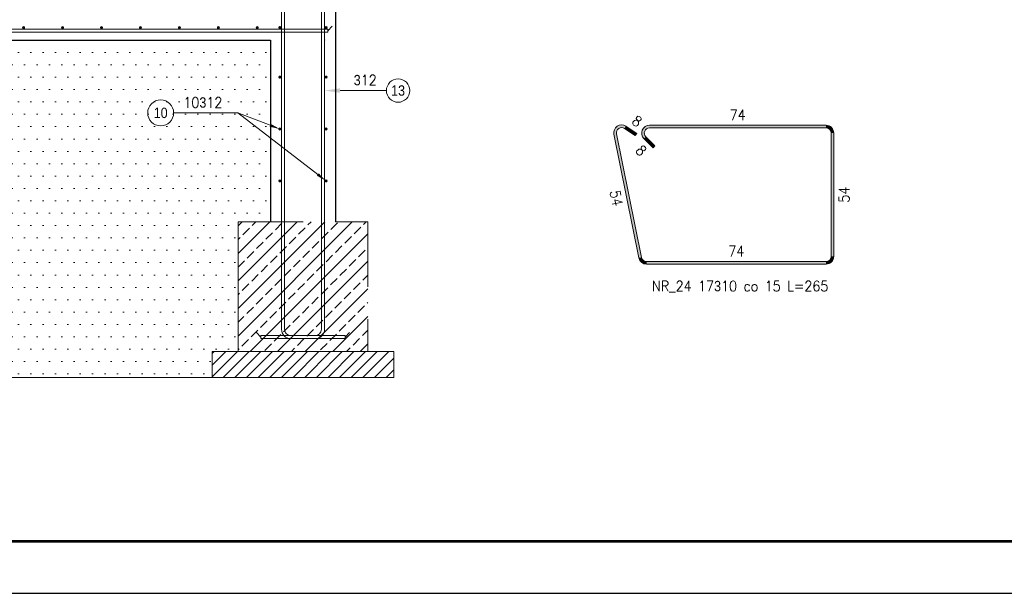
# Model space of a CAD drawing. Extents: x 72518 to 104580, y -134755 to -121361.
# Tile 24 of 47: x 92014 to 95807, y -134755 to -132545. Entities that reach past the tile are written whole.
import ezdxf

# ---------------------------------------------------------------- set-up
doc = ezdxf.new("R2010")
doc.units = 0
doc.header["$LTSCALE"] = 5
doc.header["$MEASUREMENT"] = 0
doc.linetypes.add('DASHED', pattern=[0.75, 0.5, -0.25])
doc.layers.add('_FORMATKA', color=8, linetype='Continuous', lineweight=15, plot=False)
for name, color, linetype, lineweight in [('_RAMKA', 7, 'Continuous', 35), ('AutoCAD_Structural_Detailing_deskowanie', 2, 'Continuous', 30), ('AutoCAD_Structural_Detailing_kształt pręta', 7, 'Continuous', 13), ('AutoCAD_Structural_Detailing_opis kształtu pręta', 7, 'Continuous', 13), ('AutoCAD_Structural_Detailing_opis rozkładu', 7, 'Continuous', 13), ('AutoCAD_Structural_Detailing_pręt wyrzucony', 7, 'Continuous', 13), ('AutoCAD_Structural_Detailing_pręty punktowe', 7, 'Continuous', 40), ('PS HATCH', 252, 'Continuous', 9), ('PS_DIM', 4, 'Continuous', 13), ('PS_HATCH', 251, 'Continuous', 9), ('PS_SOLID', 7, 'Continuous', 20)]:
    doc.layers.add(name, color=color, linetype=linetype, lineweight=lineweight)
doc.styles.add('r-gil', font='GIL_____.TTF', dxfattribs={"width": 0.9})
doc.styles.add('r-simplex', font='simplex.shx', dxfattribs={"width": 0.9})

# ---------------------------------------------------------------- blocks, each defined once
blk = doc.blocks.new('*U17')
at = {"layer": '_FORMATKA', "lineweight": -3}
blk.add_lwpolyline([(-1500, 0), (0, 0), (0, 594), (-1500, 594)], close=True, dxfattribs=at)
at = {"layer": '_RAMKA', "lineweight": -3, "const_width": 0.5}
blk.add_lwpolyline([(-1470, 10), (-10, 10), (-10, 584), (-1470, 584)], close=True, dxfattribs=at)

msp = doc.modelspace()

# ---------------------------------------------------------------- hatches: boundary and pattern name
at = {"layer": 'AutoCAD_Structural_Detailing_opis kształtu pręta'}
msp.add_hatch(color=8, dxfattribs=at).paths.add_polyline_path([(93188.29958251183, -132818.1532153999), (93248.29958251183, -132826.7060079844), (93248.29958251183, -132809.6004228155)], flags=0)
at = {"layer": 'AutoCAD_Structural_Detailing_opis rozkładu'}
for points in [[(93015.91437773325, -132966.2199639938), (92980.58999676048, -132946.6062102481), (92976.51656995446, -132957.2575999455)], [(93194.13122865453, -133166.2199639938), (93165.91945214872, -133137.295806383), (93158.96126121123, -133146.3306548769)]]:
    msp.add_hatch(color=8, dxfattribs=at).paths.add_polyline_path(points, flags=0)
at = {"layer": 'AutoCAD_Structural_Detailing_pręt wyrzucony'}
h = msp.add_hatch(color=6, dxfattribs=at)
edge = h.paths.add_edge_path(flags=0)
edge.add_line((94348.87192384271, -132955.5587764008), (94343.34661092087, -132963.893697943))
edge.add_arc((94332.29598507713, -132980.5635410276), 20.00000000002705, 56.45915590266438, 191.4591559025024)
edge.add_line((94312.69465352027, -132984.5369276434), (94302.89398774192, -132986.5236209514))
edge.add_arc((94332.29598507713, -132980.5635410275), 29.99999999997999, 416.4591559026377, 551.4591559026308, ccw=False)
for points in [[(94343.34661092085, -132963.893697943), (94348.87192384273, -132955.5587764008), (94390.54653155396, -132983.1853410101), (94385.02121863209, -132991.5202625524)], [(94439.7800823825, -132961.8193200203), (94439.7800823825, -132951.8193200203), (95119.78008238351, -132951.8193200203), (95119.78008238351, -132961.8193200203)], [(94409.23647939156, -133460.7927066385), (94399.43581361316, -133462.7793999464), (94302.8939877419, -132986.5236209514), (94312.6946535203, -132984.5369276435)], [(94460.9932858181, -133031.3167947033), (94453.92221800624, -133038.3878625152), (94418.5668789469, -133003.0325234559), (94425.63794675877, -132995.961455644)], [(95139.78008238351, -132981.8193200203), (95149.78008238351, -132981.8193200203), (95149.78008238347, -133456.8193200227), (95139.78008238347, -133456.8193200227)], [(95119.78008238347, -133476.8193200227), (95119.78008238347, -133486.8193200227), (94428.83781094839, -133486.8193200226), (94428.83781094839, -133476.8193200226)]]:
    msp.add_hatch(color=6, dxfattribs=at).paths.add_polyline_path(points, flags=0)
h = msp.add_hatch(color=6, dxfattribs=at)
edge = h.paths.add_edge_path(flags=0)
edge.add_line((94439.7800823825, -132951.8193200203), (94439.7800823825, -132961.8193200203))
edge.add_arc((94439.78008238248, -132981.8193200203), 20, 89.99999999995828, 225.0000000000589)
edge.add_line((94425.63794675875, -132995.961455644), (94418.56687894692, -133003.0325234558))
edge.add_arc((94439.78008238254, -132981.8193200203), 30, 450.00000000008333, 584.999999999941, ccw=False)
h = msp.add_hatch(color=6, dxfattribs=at)
edge = h.paths.add_edge_path(flags=0)
edge.add_line((95149.78008238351, -132981.8193200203), (95139.78008238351, -132981.8193200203))
edge.add_arc((95119.78008238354, -132981.8193200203), 19.9999999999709, 0, 90.00000000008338)
edge.add_line((95119.78008238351, -132961.8193200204), (95119.78008238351, -132951.8193200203))
edge.add_arc((95119.78008238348, -132981.8193200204), 30.0000000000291, 359.9999999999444, 449.9999999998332, ccw=False)
h = msp.add_hatch(color=6, dxfattribs=at)
edge = h.paths.add_edge_path(flags=0)
edge.add_line((94399.43581361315, -133462.7793999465), (94409.23647939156, -133460.7927066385))
edge.add_arc((94428.83781094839, -133456.8193200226), 20.00000000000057, -168.5408440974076, -89.99999999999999)
edge.add_line((94428.83781094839, -133476.8193200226), (94428.8378109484, -133486.8193200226))
edge.add_arc((94428.83781094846, -133456.8193200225), 30.00000000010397, 191.4591559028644, 269.9999999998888, ccw=False)
h = msp.add_hatch(color=6, dxfattribs=at)
edge = h.paths.add_edge_path(flags=0)
edge.add_line((95119.78008238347, -133486.8193200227), (95119.78008238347, -133476.8193200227))
edge.add_arc((95119.78008238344, -133456.8193200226), 20.00000000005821, -89.99999999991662, -1.667628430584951e-10)
edge.add_line((95139.7800823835, -133456.8193200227), (95149.78008238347, -133456.8193200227))
edge.add_arc((95119.78008238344, -133456.8193200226), 30.0000000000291, 270.0000000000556, 359.9999999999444, ccw=False)
at = {"layer": 'AutoCAD_Structural_Detailing_pręty punktowe'}
h = msp.add_hatch(color=1, dxfattribs=at)
edge = h.paths.add_edge_path(flags=0)
edge.add_arc((92029.04146164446, -132575.7860851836), 6, 0, 360, ccw=False)
h = msp.add_hatch(color=1, dxfattribs=at)
edge = h.paths.add_edge_path(flags=0)
edge.add_arc((92179.04146164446, -132575.7860851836), 6, 0, 360, ccw=False)
h = msp.add_hatch(color=1, dxfattribs=at)
edge = h.paths.add_edge_path(flags=0)
edge.add_arc((92329.04146164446, -132575.7860851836), 6, 0, 360, ccw=False)
h = msp.add_hatch(color=1, dxfattribs=at)
edge = h.paths.add_edge_path(flags=0)
edge.add_arc((92479.04146164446, -132575.7860851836), 6, 0, 360, ccw=False)
h = msp.add_hatch(color=1, dxfattribs=at)
edge = h.paths.add_edge_path(flags=0)
edge.add_arc((92629.04146164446, -132575.7860851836), 6, 0, 360, ccw=False)
h = msp.add_hatch(color=1, dxfattribs=at)
edge = h.paths.add_edge_path(flags=0)
edge.add_arc((92779.04146164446, -132575.7860851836), 6, 0, 360, ccw=False)
h = msp.add_hatch(color=1, dxfattribs=at)
edge = h.paths.add_edge_path(flags=0)
edge.add_arc((92929.04146164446, -132575.7860851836), 6, 0, 360, ccw=False)
h = msp.add_hatch(color=1, dxfattribs=at)
edge = h.paths.add_edge_path(flags=0)
edge.add_arc((93015.91437773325, -132575.3825065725), 6, 0, 360, ccw=False)
h = msp.add_hatch(color=1, dxfattribs=at)
edge = h.paths.add_edge_path(flags=0)
edge.add_arc((93194.13122865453, -132575.4168031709), 6, 0, 360, ccw=False)
h = msp.add_hatch(color=1, dxfattribs=at)
edge = h.paths.add_edge_path(flags=0)
edge.add_arc((93015.91437773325, -132766.2199639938), 6, 0, 360, ccw=False)
h = msp.add_hatch(color=1, dxfattribs=at)
edge = h.paths.add_edge_path(flags=0)
edge.add_arc((93194.13122865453, -132766.1797027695), 6, 0, 360, ccw=False)
h = msp.add_hatch(color=1, dxfattribs=at)
edge = h.paths.add_edge_path(flags=0)
edge.add_arc((93015.91437773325, -132966.2199639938), 6, 0, 360, ccw=False)
h = msp.add_hatch(color=1, dxfattribs=at)
edge = h.paths.add_edge_path(flags=0)
edge.add_arc((93194.13122865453, -132966.2199639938), 6, 0, 360, ccw=False)
h = msp.add_hatch(color=1, dxfattribs=at)
edge = h.paths.add_edge_path(flags=0)
edge.add_arc((93015.91437773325, -133166.2199639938), 6, 0, 360, ccw=False)
h = msp.add_hatch(color=1, dxfattribs=at)
edge = h.paths.add_edge_path(flags=0)
edge.add_arc((93194.13122865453, -133166.2199639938), 6, 0, 360, ccw=False)
at = {"layer": 'PS HATCH'}
h = msp.add_hatch(dxfattribs=at)
h.set_pattern_fill('LINE', color=256, scale=10, angle=45)
h.set_pattern_definition([(45, (-46753.86169064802, -3752.999337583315), (-22.45064030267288, 22.45064030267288), [])])
h.paths.add_polyline_path([(92755.2995822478, -133923.7860849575), (93455.2995822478, -133923.7860849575), (93455.2995822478, -133823.7860849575), (92755.2995822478, -133823.7860849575)])
at = {"layer": 'PS_DIM'}
h = msp.add_hatch(dxfattribs=at)
h.set_pattern_fill('DOTS', color=256, scale=30)
h.set_pattern_definition([(0, (-50103.8616906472, -3702.999337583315), (23.8125, 47.625), [0, -47.625])])
h.paths.add_polyline_path([(89880.29958224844, -132623.7860849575), (89880.29958224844, -133323.7860849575), (90005.29958224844, -133323.7860849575), (90005.29958224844, -133823.7860849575), (90105.29958224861, -133823.7860849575), (90105.29958224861, -133923.7860849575), (92755.2995822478, -133923.7860849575), (92755.2995822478, -133823.7860849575), (92855.29958224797, -133823.7860849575), (92855.29958224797, -133323.7860849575), (92980.29958224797, -133323.7860849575), (92980.29958224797, -132623.7860849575)])
at = {"layer": 'PS_HATCH'}
h = msp.add_hatch(dxfattribs=at)
h.set_pattern_fill('JIS_STN_2.5', color=256, scale=30)
h.set_pattern_definition([(45, (-46753.86169064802, -3752.999337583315), (-53.03300858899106, 53.03300858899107), []), (45, (-46700.91169064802, -3752.999337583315), (-53.03300858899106, 53.03300858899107), [36, -15])])
h.paths.add_polyline_path([(92855.29958224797, -133323.7860849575), (93355.29958224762, -133323.7860849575), (93355.29958224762, -133823.7860849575), (92855.29958224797, -133823.7860849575)])

# ---------------------------------------------------------------- linework, layer by layer
at = {"layer": 'AutoCAD_Structural_Detailing_deskowanie'}
for p, q in [((93230.29958224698, -131621.7860849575), (93230.29958224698, -133323.7860849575)), ((89880.29958224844, -132623.7860849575), (92980.29958224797, -132623.7860849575)), ((92980.29958224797, -132623.7860849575), (92980.29958224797, -133323.7860849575))]:
    msp.add_line(p, q, dxfattribs=at)
at = {"layer": 'AutoCAD_Structural_Detailing_kształt pręta', "color": 161}
for p, q in [((93022.29958198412, -132623.7860853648), (93022.299582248, -132373.7860849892)), ((93034.29958198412, -132623.7860853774), (93034.299582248, -132373.7860850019)), ((93176.29958251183, -132623.7860853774), (93176.29958224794, -132373.7860850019)), ((93188.29958251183, -132623.7860853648), (93188.29958224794, -132373.7860849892)), ((89660.299582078, -132581.7860851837), (93200.29958224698, -132581.7860851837)), ((89660.299582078, -132593.7860851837), (93200.29958224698, -132593.7860851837)), ((93200.29958224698, -132581.7860851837), (93200.29958224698, -132593.7860851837)), ((93022.29958198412, -133737.7860853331), (93022.29958198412, -132623.7860854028)), ((93034.29958198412, -133737.7860853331), (93034.29958198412, -132623.7860854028)), ((93176.29958251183, -133737.7860853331), (93176.29958251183, -132623.7860854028)), ((93188.29958251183, -133737.7860853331), (93188.29958251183, -132623.7860854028)), ((92943.29958251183, -133761.7860853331), (93152.29958251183, -133761.7860853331)), ((92943.29958251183, -133761.7860853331), (92943.29958251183, -133773.7860853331)), ((93267.29958198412, -133761.7860853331), (93058.29958198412, -133761.7860853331)), ((93267.29958198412, -133773.7860853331), (93267.29958198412, -133761.7860853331)), ((92943.29958251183, -133773.7860853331), (93152.29958251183, -133773.7860853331)), ((93267.29958198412, -133773.7860853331), (93058.29958198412, -133773.7860853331))]:
    msp.add_line(p, q, dxfattribs=at)
at = {"layer": 'AutoCAD_Structural_Detailing_kształt pręta', "color": 1, "lineweight": 0}
for p, q in [((93200.29958224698, -132587.7860851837), (93217.79958224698, -132570.2860851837)), ((92943.29958251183, -133767.7860853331), (92925.79958251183, -133750.2860853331)), ((93267.29958198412, -133767.7860853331), (93284.79958198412, -133750.2860853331))]:
    msp.add_line(p, q, dxfattribs=at)
at = {"layer": 'AutoCAD_Structural_Detailing_kształt pręta', "color": 161, "extrusion": (0, 0, -1)}
for centre, start, end in [((-93022.29958198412, -132624.2860853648), 270, 90.00000000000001), ((-93034.29958198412, -132624.2860853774), 270, 90.00000000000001), ((-93176.29958251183, -132623.2860854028), 89.99999999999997, 270), ((-93188.29958251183, -132623.2860854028), 89.99999999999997, 270)]:
    msp.add_arc(centre, 0.5, start, end, dxfattribs=at)
at = {"layer": 'AutoCAD_Structural_Detailing_kształt pręta', "color": 161}
for centre, radius, start, end in [((93058.29958198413, -133737.7860853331), 36.00000000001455, 179.9999999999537, 269.9999999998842), ((93058.29958198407, -133737.7860853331), 23.99999999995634, 179.9999999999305, 270.0000000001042), ((93152.2995825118, -133737.7860853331), 24, 270.0000000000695, 0), ((93152.2995825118, -133737.786085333), 36.00000000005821, 270.0000000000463, 359.9999999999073)]:
    msp.add_arc(centre, radius, start, end, dxfattribs=at)
at = {"layer": 'AutoCAD_Structural_Detailing_opis kształtu pręta', "color": 8}
msp.add_line((93426.48500983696, -132818.1532153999), (93248.29958251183, -132818.1532153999), dxfattribs=at)
at = {"layer": 'AutoCAD_Structural_Detailing_opis kształtu pręta', "lineweight": 18}
msp.add_circle((93471.48500983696, -132818.1532153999), 45, dxfattribs=at)
at = {"layer": 'AutoCAD_Structural_Detailing_opis rozkładu', "color": 8}
for q in [(92606.90481235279, -132904.3293835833), (93162.44035667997, -133141.81323063), (92978.55328335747, -132951.9319050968)]:
    msp.add_line((92854.07995135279, -132904.3293835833), q, dxfattribs=at)
at = {"layer": 'AutoCAD_Structural_Detailing_opis rozkładu', "lineweight": 18}
msp.add_circle((92556.90481235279, -132904.3293835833), 50, dxfattribs=at)
at = {"layer": 'AutoCAD_Structural_Detailing_pręt wyrzucony', "color": 6}
for p, q in [((94343.34661092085, -132963.893697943), (94385.02121863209, -132991.5202625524)), ((94348.87192384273, -132955.5587764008), (94390.54653155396, -132983.1853410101)), ((94439.7800823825, -132951.8193200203), (95119.78008238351, -132951.8193200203)), ((94439.7800823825, -132961.8193200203), (95119.78008238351, -132961.8193200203)), ((94399.43581361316, -133462.7793999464), (94302.8939877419, -132986.5236209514)), ((94409.23647939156, -133460.7927066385), (94312.6946535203, -132984.5369276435)), ((94390.54653155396, -132983.1853410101), (94385.02121863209, -132991.5202625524)), ((94453.92221800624, -133038.3878625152), (94418.5668789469, -133003.0325234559)), ((94460.9932858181, -133031.3167947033), (94425.63794675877, -132995.961455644)), ((95139.78008238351, -132981.8193200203), (95139.78008238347, -133456.8193200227)), ((95149.78008238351, -132981.8193200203), (95149.78008238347, -133456.8193200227)), ((94453.92221800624, -133038.3878625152), (94460.9932858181, -133031.3167947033)), ((95119.78008238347, -133476.8193200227), (94428.83781094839, -133476.8193200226)), ((95119.78008238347, -133486.8193200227), (94428.83781094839, -133486.8193200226))]:
    msp.add_line(p, q, dxfattribs=at)
for centre, radius, start, end in [((94332.29598507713, -132980.5635410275), 29.99999999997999, 56.45915590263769, 191.4591559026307), ((94332.29598507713, -132980.5635410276), 20.00000000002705, 56.45915590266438, 191.4591559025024), ((94439.78008238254, -132981.8193200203), 30, 90.00000000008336, 224.999999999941), ((94439.78008238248, -132981.8193200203), 20, 89.99999999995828, 225.0000000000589), ((95119.78008238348, -132981.8193200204), 30.0000000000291, 359.9999999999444, 89.99999999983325), ((95119.78008238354, -132981.8193200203), 19.9999999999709, 0, 90.00000000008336), ((94428.83781094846, -133456.8193200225), 30.00000000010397, 191.4591559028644, 269.9999999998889), ((94428.83781094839, -133456.8193200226), 20.00000000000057, 191.4591559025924, 270), ((95119.78008238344, -133456.8193200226), 20.00000000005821, 270.0000000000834, 359.9999999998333), ((95119.78008238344, -133456.8193200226), 30.0000000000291, 270.0000000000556, 359.9999999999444)]:
    msp.add_arc(centre, radius, start, end, dxfattribs=at)
at = {"layer": 'PS HATCH'}
msp.add_lwpolyline([(92755.2995822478, -133923.7860849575), (93455.2995822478, -133923.7860849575), (93455.2995822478, -133823.7860849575), (92755.2995822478, -133823.7860849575)], close=True, dxfattribs=at)
at = {"layer": 'PS_DIM'}
for p, q in [((92855.29958224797, -133323.7860849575), (92855.29958224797, -133773.7860849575)), ((90105.29958224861, -133923.7860849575), (92755.2995822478, -133923.7860849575))]:
    msp.add_line(p, q, dxfattribs=at)
msp.add_lwpolyline([(89880.29958224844, -132623.7860849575), (89880.29958224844, -133323.7860849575), (90005.29958224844, -133323.7860849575), (90005.29958224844, -133823.7860849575), (90105.29958224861, -133823.7860849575), (90105.29958224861, -133923.7860849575), (92755.2995822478, -133923.7860849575), (92755.2995822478, -133823.7860849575), (92855.29958224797, -133823.7860849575), (92855.29958224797, -133323.7860849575), (92980.29958224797, -133323.7860849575), (92980.29958224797, -132623.7860849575), (89880.29958224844, -132623.7860849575)], dxfattribs=at)
at = {"layer": 'PS_SOLID', "color": 8, "linetype": 'DASHED', "ltscale": 100}
msp.add_lwpolyline([(92855.29958224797, -133323.7860849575), (93355.29958224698, -133323.7860849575), (93355.29958224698, -133823.7860849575), (92855.29958224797, -133823.7860849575)], close=True, dxfattribs=at)

# ---------------------------------------------------------------- block references
at = {"layer": 'PS_DIM', "xscale": 20, "yscale": 20, "zscale": 20}
msp.add_blockref('*U17', (102637.6686294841, -134754.8987241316), dxfattribs=at)

# ---------------------------------------------------------------- texts
at = {"layer": 'AutoCAD_Structural_Detailing_opis kształtu pręta', "color": 3, "insert": (93344.77072412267, -132778.1532153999), "char_height": 40, "attachment_point": 5, "style": 'r-simplex'}
msp.add_mtext('\\Fdiam;3\\Fsimplex.shx;12  ', dxfattribs=at)
at = {"layer": 'AutoCAD_Structural_Detailing_opis kształtu pręta', "insert": (93471.48500983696, -132818.1532153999), "char_height": 40, "attachment_point": 5, "style": 'r-gil'}
msp.add_mtext('13', dxfattribs=at)
at = {"layer": 'AutoCAD_Structural_Detailing_opis rozkładu', "color": 3, "insert": (92719.47624092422, -132864.3293835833), "char_height": 40, "attachment_point": 5, "style": 'r-simplex'}
msp.add_mtext('10\\Fdiam;3\\Fsimplex.shx;12 ', dxfattribs=at)
at = {"layer": 'AutoCAD_Structural_Detailing_opis rozkładu', "insert": (92556.90481235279, -132904.3293835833), "char_height": 40, "attachment_point": 5, "style": 'r-gil'}
msp.add_mtext('10', dxfattribs=at)
at = {"layer": 'AutoCAD_Structural_Detailing_pręt wyrzucony', "color": 3, "char_height": 40, "attachment_point": 5, "style": 'r-simplex'}
for s, insert in [('74', (94779.780082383, -132911.8193200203)), ('74', (94774.30894666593, -133436.8193200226)), ('NR_24 17\\Fdiam;3\\Fsimplex.shx;10 co 15 L=265', (94789.29385017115, -133573.1972024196))]:
    msp.add_mtext(s, dxfattribs=dict(at, insert=insert))
for s, insert, rotation in [('8', (94391.81047938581, -132936.0323725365), 326.4591559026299), ('8', (94407.96027722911, -133048.994464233), 315.0000000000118), ('54', (95189.78008238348, -133219.3193200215), 89.99999999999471), ('54', (94311.96223756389, -133232.5982836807), 281.4591559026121)]:
    msp.add_mtext(s, dxfattribs=dict(at, insert=insert, rotation=rotation))

doc.saveas('drawing.dxf')
